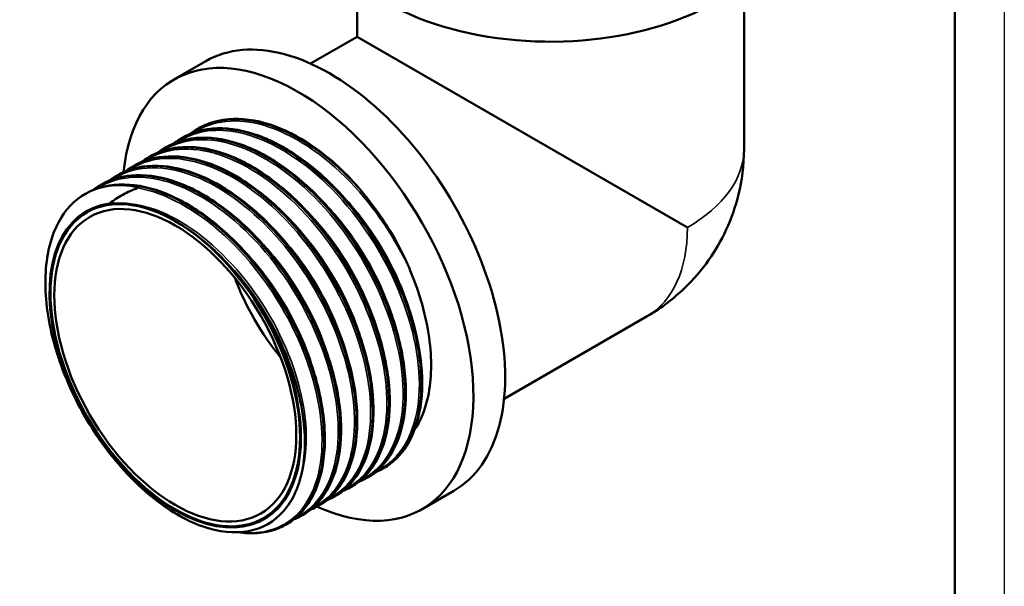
# Model space of a CAD drawing. Header units: millimetres. Extents: x -83 to 698, y -69 to 356.
# Tile 9 of 20: x 111 to 210, y 76 to 134. Entities that reach past the tile are written whole.
import ezdxf

# ---------------------------------------------------------------- set-up
doc = ezdxf.new("R2010")
doc.units = ezdxf.units.MM
for name, color, linetype, lineweight in [('Видимые тонкие (ГОСТ)', 7, 'Continuous', 35), ('Видимый контур (ГОСТ)', 7, 'Continuous', 50), ('Кромка (ГОСТ)', 7, 'Continuous', 50), ('Размер (ГОСТ)', 7, 'Continuous', 25)]:
    doc.layers.add(name, color=color, linetype=linetype, lineweight=lineweight)
doc.styles.add('Обычный текст (ГОСТ)', font='GOST Common Italic.ttf')
doc.dimstyles.new('Обычный (ГОСТ)', dxfattribs={"dimtxt": 3.5, "dimasz": 3.5, "dimexe": 1, "dimexo": 0, "dimgap": 0.5, "dimtad": 1, "dimrnd": 1e-08, "dimtxsty": 'Обычный текст (ГОСТ)', "dimblk": 'Filled-1', "dimcen": 0.09, "dimdle": 15, "dimclrd": 256, "dimclre": 256, "dimclrt": 256, "dimazin": 2, "dimtfac": 0.714286, "dimtdec": 3, "dimtmove": 0, "dimatfit": 3, "dimfxl": 1, "dimtolj": 1, "dimlwd": 25, "dimlwe": 25, "dimarcsym": 0})

# ---------------------------------------------------------------- blocks, each defined once
blk = doc.blocks.new('Рамки ГОСТ_ граница 297x210')
at = {"layer": 'Кромка (ГОСТ)', "lineweight": 25}
blk.add_line((210, 297), (210, 0), dxfattribs=at)
at = {"layer": 'Кромка (ГОСТ)'}
blk.add_line((205, 5), (205, 292), dxfattribs=at)
blk = doc.blocks.new('Filled-1')
at = {"color": 0}
for p, q in [((0, 0), (-1, 0.143)), ((-1, 0.143), (-1, -0.143)), ((-1, 0), (0, 0)), ((-1, -0.143), (0, 0))]:
    blk.add_line(p, q, dxfattribs=at)
at = {"color": 0, "flags": 128}
blk.add_lwpolyline([(-1, -0.143), (0, 0), (-1, 0.143), (-1, -0.143)], dxfattribs=at)
at = {"color": 0}
blk.add_solid([(-1, -0.143), (0, 0), (-1, 0.143), (-1, -0.143)], dxfattribs=at)
blk = doc.blocks.new('*D12')
at = {"layer": 'Defpoints', "color": 0, "linetype": 'Continuous', "transparency": 16777216}
for p in [(85.983, 135.191), (79.704, 116.117)]:
    blk.add_point(p, dxfattribs=at)
at = {"layer": 'Размер (ГОСТ)', "linetype": 'Continuous', "lineweight": 25, "transparency": 16777216}
for p, q in [((94.517, 161.113), (87.077, 138.515)), ((116.615, 161.113), (94.517, 161.113))]:
    blk.add_line(p, q, dxfattribs=at)
at = {"layer": 'Размер (ГОСТ)', "linetype": 'Continuous', "lineweight": 25, "transparency": 16777216, "xscale": 3.5, "yscale": 3.5, "zscale": 3.5, "rotation": 251.7774045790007}
blk.add_blockref('Filled-1', (85.983, 135.191), dxfattribs=at)
at = {"layer": 'Размер (ГОСТ)', "linetype": 'Continuous', "lineweight": 25, "transparency": 16777216, "insert": (98.357, 165.115), "char_height": 3.5, "attachment_point": 1, "style": 'Обычный текст (ГОСТ)'}
blk.add_mtext('\\A1; \\fGOST Common|b0|i1;\\H3.5000;G 1 1/4"', dxfattribs=at)

msp = doc.modelspace()

# ---------------------------------------------------------------- linework, layer by layer
at = {"layer": 'Видимые тонкие (ГОСТ)'}
for centre, major_axis, start_param, end_param in [((164.2706, 120.5266), (19.5, 0), 5.4977359, 6.2831853), ((164.2699, 120.5254), (9.75, -16.8875), 0, 0.7854494)]:
    msp.add_ellipse(centre, major_axis=major_axis, ratio=0.5773503, start_param=start_param, end_param=end_param, dxfattribs=at)
for points, knots in [([(128.3285, 122.1426), (130.2162, 123.3784), (132.6909, 123.637), (135.3594, 122.867), (138.2591, 122.0304), (141.3722, 119.9839), (144.1095, 117.1279), (146.5159, 114.6172), (148.6243, 111.4957), (150.1241, 108.2385)], [46.304007, 46.304007, 46.304007, 46.304007, 46.8925944, 46.8925944, 46.8925944, 47.532167, 47.532167, 47.532167, 48.0944146, 48.0944146, 48.0944146, 48.0944146]), ([(126.6956, 121.196), (128.2882, 122.2356), (130.2913, 122.5955), (132.4836, 122.212), (135.2996, 121.7194), (138.413, 120.0034), (141.2381, 117.3986), (144.0606, 114.7961), (146.5807, 111.3207), (148.327, 107.6427), (150.072, 103.9677), (151.0355, 100.1103), (151.0443, 96.8127), (151.0531, 93.5176), (150.1089, 90.7993), (148.4021, 89.1817), (147.9349, 88.739), (147.4112, 88.3794), (146.8409, 88.105)], [40.0208217, 40.0208217, 40.0208217, 40.0208217, 40.5170249, 40.5170249, 40.5170249, 41.1543953, 41.1543953, 41.1543953, 41.7911867, 41.7911867, 41.7911867, 42.4274512, 42.4274512, 42.4274512, 43.0632407, 43.0632407, 43.0632407, 43.2372849, 43.2372849, 43.2372849, 43.2372849]), ([(125.0628, 120.2498), (126.365, 121.1019), (127.9389, 121.5046), (129.672, 121.406), (132.391, 121.2513), (135.4875, 119.8639), (138.3802, 117.515), (141.2717, 115.1671), (143.9443, 111.8713), (145.8982, 108.2633), (147.8513, 104.6568), (149.0761, 100.7577), (149.3493, 97.3164), (149.6225, 93.8764), (148.9437, 90.9123), (147.4529, 88.9954), (146.8322, 88.1974), (146.0723, 87.5828), (145.2054, 87.1637)], [33.7376364, 33.7376364, 33.7376364, 33.7376364, 34.1435653, 34.1435653, 34.1435653, 34.7803875, 34.7803875, 34.7803875, 35.4169383, 35.4169383, 35.4169383, 36.0532308, 36.0532308, 36.0532308, 36.689278, 36.689278, 36.689278, 36.9540715, 36.9540715, 36.9540715, 36.9540715]), ([(123.4298, 119.3045), (124.4003, 119.9438), (125.5214, 120.3336), (126.7515, 120.4438), (129.3501, 120.6765), (132.4197, 119.6619), (135.3781, 117.6021), (138.3347, 115.5435), (141.1644, 112.4525), (143.3321, 108.9315), (145.4986, 105.4125), (146.9923, 101.4835), (147.5364, 97.9074), (148.0801, 94.3335), (147.6725, 91.1317), (146.4028, 88.9245), (145.6981, 87.6995), (144.7301, 86.7845), (143.5705, 86.2202)], [27.4544511, 27.4544511, 27.4544511, 27.4544511, 27.7575146, 27.7575146, 27.7575146, 28.3977796, 28.3977796, 28.3977796, 29.0376396, 29.0376396, 29.0376396, 29.6771081, 29.6771081, 29.6771081, 30.3161989, 30.3161989, 30.3161989, 30.6708862, 30.6708862, 30.6708862, 30.6708862]), ([(121.7941, 118.3635), (122.4514, 118.7984), (123.1785, 119.1177), (123.9637, 119.31), (126.3954, 119.9055), (129.3717, 119.2797), (132.3344, 117.5582), (135.2966, 115.8371), (138.2297, 113.0301), (140.5843, 109.6794), (142.9385, 106.3293), (144.702, 102.4538), (145.5489, 98.7986), (146.3956, 95.1441), (146.3218, 91.7296), (145.352, 89.2126), (144.6426, 87.3713), (143.4567, 86.0176), (141.9374, 85.2738)], [21.1712658, 21.1712658, 21.1712658, 21.1712658, 21.3768121, 21.3768121, 21.3768121, 22.0133816, 22.0133816, 22.0133816, 22.6498198, 22.6498198, 22.6498198, 23.2861301, 23.2861301, 23.2861301, 23.9223157, 23.9223157, 23.9223157, 24.3877009, 24.3877009, 24.3877009, 24.3877009]), ([(120.1579, 117.4228), (120.5258, 117.6665), (120.9159, 117.8735), (121.3264, 118.0414), (123.6024, 118.972), (126.4944, 118.6964), (129.4584, 117.2734), (132.4216, 115.8509), (135.4409, 113.2895), (137.948, 110.0866), (140.4544, 106.8845), (142.4356, 103.0587), (143.5224, 99.3486), (144.609, 95.6394), (144.796, 92.0661), (144.0584, 89.3193), (143.422, 86.9495), (142.1005, 85.2061), (140.3047, 84.3274)], [14.8880805, 14.8880805, 14.8880805, 14.8880805, 15.0031813, 15.0031813, 15.0031813, 15.6412431, 15.6412431, 15.6412431, 16.2791407, 16.2791407, 16.2791407, 16.9168776, 16.9168776, 16.9168776, 17.5544571, 17.5544571, 17.5544571, 18.1045156, 18.1045156, 18.1045156, 18.1045156]), ([(118.5237, 116.4827), (118.5484, 116.499), (118.5732, 116.515), (118.5981, 116.5309), (120.6651, 117.8512), (123.4276, 117.9957), (126.3633, 116.9429), (129.2982, 115.8904), (132.3905, 113.6472), (135.0547, 110.6519), (137.7182, 107.6575), (139.9397, 103.928), (141.3019, 100.1882), (142.6637, 96.4495), (143.1596, 92.721), (142.7048, 89.7268), (142.2501, 86.7335), (140.848, 84.4906), (138.7791, 83.4359), (138.7435, 83.4178), (138.7077, 83.4), (138.6718, 83.3826)], [8.605098, 8.605098, 8.605098, 8.605098, 8.6128015, 8.6128015, 8.6128015, 9.252689, 9.252689, 9.252689, 9.8923785, 9.8923785, 9.8923785, 10.5318737, 10.5318737, 10.5318737, 11.1711779, 11.1711779, 11.1711779, 11.8102944, 11.8102944, 11.8102944, 11.8212814, 11.8212814, 11.8212814, 11.8212814]), ([(122.6729, 116.551), (125.4816, 116.0608), (128.5865, 114.3534), (131.4063, 111.7602), (134.2258, 109.1672), (136.7456, 105.7025), (138.4961, 102.0324), (140.2464, 98.3625), (141.2185, 94.507), (141.2376, 91.2064), (141.2568, 87.906), (140.3233, 85.1782), (138.6256, 83.5486), (137.1836, 82.1644), (135.1957, 81.5818), (132.9576, 81.8583)], [2.8175921, 2.8175921, 2.8175921, 2.8175921, 3.4533764, 3.4533764, 3.4533764, 4.0891051, 4.0891051, 4.0891051, 4.724779, 4.724779, 4.724779, 5.3603988, 5.3603988, 5.3603988, 5.9002936, 5.9002936, 5.9002936, 5.9002936]), ([(142.5993, 116.5008), (142.8845, 116.2217), (143.166, 115.9332), (143.443, 115.6357), (146.0184, 112.8702), (148.1902, 109.3529), (149.5292, 105.8044), (149.882, 104.8693), (150.1765, 103.9336), (150.411, 103.0105)], [47.48624393, 47.48624393, 47.48624393, 47.48624393, 47.55694863, 47.55694863, 47.55694863, 48.21438892, 48.21438892, 48.21438892, 48.38763254, 48.38763254, 48.38763254, 48.38763254]), ([(120.0837, 114.9972), (122.5077, 115.2497), (125.3857, 114.3189), (128.1591, 112.3954), (130.9323, 110.4721), (133.5852, 107.5676), (135.604, 104.2632), (137.6225, 100.9591), (138.9957, 97.2744), (139.463, 93.9447), (139.7791, 91.692), (139.6794, 89.6107), (139.1945, 87.8838)], [2.6156521, 2.6156521, 2.6156521, 2.6156521, 3.2643858, 3.2643858, 3.2643858, 3.9130586, 3.9130586, 3.9130586, 4.5616713, 4.5616713, 4.5616713, 5.0004776, 5.0004776, 5.0004776, 5.0004776]), ([(140.9428, 115.5763), (142.9604, 113.5962), (144.7917, 111.1541), (146.2114, 108.5341), (147.35, 106.433), (148.2198, 104.2253), (148.7705, 102.0847)], [41.20133789, 41.20133789, 41.20133789, 41.20133789, 41.70188648, 41.70188648, 41.70188648, 42.1032916, 42.1032916, 42.1032916, 42.1032916]), ([(139.3057, 114.632), (140.4421, 113.5212), (141.5205, 112.2663), (142.4965, 110.9094), (144.6467, 107.9203), (146.2886, 104.4537), (147.1393, 101.1463)], [34.91796354, 34.91796354, 34.91796354, 34.91796354, 35.19950548, 35.19950548, 35.19950548, 35.81973812, 35.81973812, 35.81973812, 35.81973812]), ([(126.4037, 113.2288), (129.1844, 111.6974), (131.9598, 109.1125), (134.19, 105.9938), (136.42, 102.8753), (138.0923, 99.2416), (138.8861, 95.8202), (138.9995, 95.3317), (139.0948, 94.8479), (139.1722, 94.3708)], [3.1387315, 3.1387315, 3.1387315, 3.1387315, 3.7885272, 3.7885272, 3.7885272, 4.4382619, 4.4382619, 4.4382619, 4.531034, 4.531034, 4.531034, 4.531034]), ([(137.6731, 113.6934), (137.7759, 113.5929), (137.8782, 113.4912), (137.98, 113.3883), (140.6685, 110.6695), (142.9758, 107.1167), (144.4254, 103.4896), (144.8642, 102.3918), (145.2237, 101.2894), (145.5008, 100.2042)], [28.63477823, 28.63477823, 28.63477823, 28.63477823, 28.66024567, 28.66024567, 28.66024567, 29.33294768, 29.33294768, 29.33294768, 29.53655282, 29.53655282, 29.53655282, 29.53655282]), ([(136.037, 112.747), (137.9247, 110.8952), (139.6505, 108.6407), (141.0266, 106.2114), (142.3008, 103.962), (143.2704, 101.5716), (143.8664, 99.2595)], [22.35159292, 22.35159292, 22.35159292, 22.35159292, 22.8198289, 22.8198289, 22.8198289, 23.25336751, 23.25336751, 23.25336751, 23.25336751]), ([(134.4028, 111.8014), (135.4053, 110.8222), (136.3625, 109.7305), (137.2438, 108.5546), (139.5542, 105.4715), (141.3292, 101.827), (142.2264, 98.3537), (142.2297, 98.341), (142.233, 98.3282), (142.2362, 98.3155)], [16.06840762, 16.06840762, 16.06840762, 16.06840762, 16.31673856, 16.31673856, 16.31673856, 16.96779248, 16.96779248, 16.96779248, 16.9701822, 16.9701822, 16.9701822, 16.9701822]), ([(132.7673, 110.8652), (132.8108, 110.8226), (132.8543, 110.7798), (132.8976, 110.7368), (135.5226, 108.133), (137.8025, 104.7305), (139.292, 101.2178), (139.8338, 99.9399), (140.2699, 98.6503), (140.5942, 97.3839)], [9.78500443, 9.78500443, 9.78500443, 9.78500443, 9.79579292, 9.79579292, 9.79579292, 10.44879295, 10.44879295, 10.44879295, 10.68633773, 10.68633773, 10.68633773, 10.68633773])]:
    msp.add_open_spline(points, degree=3, knots=knots, dxfattribs=at)
at = {"layer": 'Видимый контур (ГОСТ)'}
for p, q in [((144.7706, 137.2932), (144.7706, 131.7842)), ((183.7706, 137.2932), (183.7706, 120.5266)), ((144.7706, 131.7842), (140.0876, 129.0805)), ((178.0585, 112.5654), (144.7706, 131.7842)), ((129.5146, 129.3278), (126.314, 127.4799)), ((128.751, 122.5353), (128.7373, 122.5273)), ((127.1166, 121.5916), (127.1029, 121.5837)), ((125.4822, 120.648), (125.4685, 120.6401)), ((123.8478, 119.7044), (123.8341, 119.6965)), ((122.2134, 118.7608), (122.1997, 118.7528)), ((120.579, 117.8171), (120.5653, 117.8092)), ((118.9446, 116.8735), (118.9308, 116.8656)), ((174.0199, 103.6379), (159.5867, 95.305)), ((145.7994, 87.3448), (145.7857, 87.3369)), ((147.4338, 88.2885), (147.4201, 88.2805)), ((144.165, 86.4012), (144.1513, 86.3933)), ((142.5306, 85.4576), (142.5169, 85.4497)), ((154.5146, 86.0265), (151.314, 84.1787)), ((140.8962, 84.514), (140.8825, 84.506)), ((139.2618, 83.5703), (139.248, 83.5624)), ((137.6274, 82.6267), (137.6136, 82.6188))]:
    msp.add_line(p, q, dxfattribs=at)
for centre, major_axis, start_param, end_param in [((164.2706, 144.8651), (-23.5, 0), 0, 2.5958641), ((142.0146, 107.6771), (12.5, -21.6506), 0, 3.1415927), ((138.814, 105.8293), (12.5, -21.6506), 5.606962, 10.1034842), ((138.814, 105.8285), (-9.75, 16.8875), 5.0270857, 5.0798749), ((126.4397, 98.685), (-8.9603, 15.5197), 6.0473235, 11.2371544), ((143.0567, 108.2788), (8.625, -14.9389), 4.4406474, 4.9841306)]:
    msp.add_ellipse(centre, major_axis=major_axis, ratio=0.5773503, start_param=start_param, end_param=end_param, dxfattribs=at)
for centre, major_axis in [((126.4397, 98.6841), (-8.8939, 15.4048)), ((126.4397, 98.6841), (-8.8939, 15.4048)), ((126.4397, 98.685), (-8.625, 14.9389))]:
    msp.add_ellipse(centre, major_axis=major_axis, ratio=0.5773503, dxfattribs=at)
for points, knots in [([(128.4581, 122.3493), (129.1594, 122.8032), (129.9382, 123.1278), (130.7803, 123.3101), (133.2578, 123.8463), (136.2709, 123.1478), (139.2534, 121.3544), (141.2688, 120.1425), (143.2657, 118.442), (145.0673, 116.4084)], [46.3098359, 46.3098359, 46.3098359, 46.3098359, 46.5265016, 46.5265016, 46.5265016, 47.1638943, 47.1638943, 47.1638943, 47.5945912, 47.5945912, 47.5945912, 47.5945912]), ([(144.4102, 117.149), (141.6885, 120.0242), (138.5859, 122.1067), (135.6815, 122.995), (133.0805, 123.7904), (130.6506, 123.6242), (128.7515, 122.5342)], [-53.8249873, -53.8249873, -53.8249873, -53.8249873, -53.1901716, -53.1901716, -53.1901716, -52.6216769, -52.6216769, -52.6216769, -52.6216769]), ([(129.0418, 122.6939), (130.1543, 123.2664), (131.4465, 123.5444), (134.1695, 123.4768), (135.6323, 123.1391), (137.7753, 122.2444), (138.4562, 121.9037), (139.1337, 121.5093)], [0, 0, 0, 0, 0.6200625, 0.6200625, 1.2327106, 1.2327106, 1.513901, 1.513901, 1.513901, 1.513901]), ([(126.8223, 121.4082), (127.264, 121.6946), (127.7369, 121.9292), (128.2378, 122.108), (130.5716, 122.941), (133.5014, 122.5601), (136.4785, 121.0441), (139.453, 119.5293), (142.4592, 116.8898), (144.9349, 113.6344), (147.4085, 110.3816), (149.3396, 106.5315), (150.3713, 102.8226), (151.4022, 99.1163), (151.5299, 95.5707), (150.7405, 92.8656), (150.0951, 90.654), (148.8397, 89.0141), (147.157, 88.1405)], [40.0266506, 40.0266506, 40.0266506, 40.0266506, 40.1632254, 40.1632254, 40.1632254, 40.7995039, 40.7995039, 40.7995039, 41.4352169, 41.4352169, 41.4352169, 42.0704165, 42.0704165, 42.0704165, 42.705154, 42.705154, 42.705154, 43.2240656, 43.2240656, 43.2240656, 43.2240656]), ([(147.4318, 88.2927), (147.9317, 88.5789), (148.3914, 88.935), (148.8036, 89.359), (150.4736, 91.077), (151.3538, 93.9012), (151.2641, 97.2815), (151.1745, 100.6608), (150.1158, 104.5772), (148.281, 108.2711), (146.4468, 111.9639), (143.8468, 115.4139), (140.9704, 117.9516), (138.0948, 120.4885), (134.9582, 122.0996), (132.153, 122.4692), (130.2735, 122.7168), (128.5493, 122.4061), (127.1196, 121.5858)], [-49.4800843, -49.4800843, -49.4800843, -49.4800843, -49.3223109, -49.3223109, -49.3223109, -48.6830317, -48.6830317, -48.6830317, -48.0439557, -48.0439557, -48.0439557, -47.4050795, -47.4050795, -47.4050795, -46.7663997, -46.7663997, -46.7663997, -46.3384916, -46.3384916, -46.3384916, -46.3384916]), ([(127.4074, 121.7503), (128.5199, 122.3228), (129.8121, 122.6008), (132.5351, 122.5332), (133.9979, 122.1954), (135.8099, 121.439), (136.1546, 121.2805), (136.6725, 121.0207), (136.8456, 120.9302), (137.5387, 120.5536), (138.0594, 120.2378), (140.0923, 118.8766), (141.6006, 117.5774), (144.3496, 114.6392), (145.6286, 112.9699), (147.8303, 109.4587), (148.7806, 107.5734), (150.2415, 103.8253), (150.7704, 101.9161), (151.3485, 98.3102), (151.4045, 96.5689), (151.0408, 93.4675), (150.6156, 92.0688), (149.3896, 89.8861), (148.6096, 89.0367), (147.688, 88.4435)], [0, 0, 0, 0, 0.6200625, 0.6200625, 1.2327106, 1.2327106, 1.3758497, 1.3758497, 1.4476472, 1.4476472, 1.6633319, 1.6633319, 2.2961391, 2.2961391, 2.9181512, 2.9181512, 3.5396545, 3.5396545, 4.1610395, 4.1610395, 4.7831362, 4.7831362, 5.4063344, 5.4063344, 5.977595, 5.977595, 5.977595, 5.977595]), ([(125.1858, 120.4674), (125.2696, 120.5215), (125.3545, 120.5737), (125.4406, 120.6239), (127.5564, 121.8588), (130.3467, 121.9168), (133.2903, 120.7932), (136.2327, 119.67), (139.3128, 117.3723), (141.9546, 114.3436), (144.5953, 111.3161), (146.7843, 107.5746), (148.1156, 103.837), (149.4464, 100.1009), (149.9132, 96.3888), (149.4379, 93.4125), (148.9665, 90.4607), (147.5711, 88.2484), (145.5243, 87.1943)], [33.7434653, 33.7434653, 33.7434653, 33.7434653, 33.7693367, 33.7693367, 33.7693367, 34.4051503, 34.4051503, 34.4051503, 35.040696, 35.040696, 35.040696, 35.6759866, 35.6759866, 35.6759866, 36.3110352, 36.3110352, 36.3110352, 36.9408803, 36.9408803, 36.9408803, 36.9408803]), ([(145.7957, 87.3516), (146.6146, 87.8225), (147.3264, 88.4789), (147.9016, 89.3075), (149.3191, 91.3495), (149.8993, 94.4267), (149.5206, 97.9437), (149.1419, 101.4598), (147.8065, 105.3963), (145.7594, 108.9938), (143.7129, 112.5904), (140.9657, 115.8285), (138.0328, 118.0828), (135.1006, 120.3365), (131.9984, 121.5946), (129.3086, 121.6103), (127.8966, 121.6186), (126.6021, 121.2844), (125.4863, 120.6408)], [-43.196899, -43.196899, -43.196899, -43.196899, -42.938254, -42.938254, -42.938254, -42.3008538, -42.3008538, -42.3008538, -41.6636231, -41.6636231, -41.6636231, -41.0265585, -41.0265585, -41.0265585, -40.3896566, -40.3896566, -40.3896566, -40.0553063, -40.0553063, -40.0553063, -40.0553063]), ([(125.773, 120.8067), (126.8855, 121.3792), (128.1776, 121.6572), (130.9007, 121.5896), (132.3634, 121.2518), (134.1823, 120.4925), (134.5338, 120.3306), (135.9466, 119.6196), (137.0181, 118.9421), (139.5488, 117.0126), (141.0098, 115.6109), (143.6446, 112.5054), (144.8542, 110.7664), (146.8927, 107.163), (147.7474, 105.2539), (149.0032, 101.5057), (149.42, 99.6201), (149.7709, 96.1049), (149.7089, 94.432), (149.1165, 91.504), (148.5776, 90.2124), (147.3321, 88.5087), (146.7313, 87.9361), (146.0536, 87.4999)], [0, 0, 0, 0, 0.6200625, 0.6200625, 1.2327106, 1.2327106, 1.3786672, 1.3786672, 1.8190327, 1.8190327, 2.4475692, 2.4475692, 3.0694671, 3.0694671, 3.6908639, 3.6908639, 4.3123489, 4.3123489, 4.9347228, 4.9347228, 5.5579997, 5.5579997, 5.9780928, 5.9780928, 5.9780928, 5.9780928]), ([(139.1337, 121.5101), (139.5802, 121.2499), (140.0973, 120.9208), (141.9595, 119.5782), (143.2212, 118.4439), (144.4102, 117.149)], [0.13046913, 0.13046913, 0.13046913, 0.13046913, 0.22141163, 0.22141163, 0.42616819, 0.42616819, 0.42616819, 0.42616819]), ([(142.5269, 85.4633), (143.8276, 86.2186), (144.856, 87.4455), (145.5111, 89.0611), (146.5206, 91.5506), (146.6376, 94.9496), (145.8297, 98.6065), (145.0001, 102.3615), (143.198, 106.3673), (140.7719, 109.818), (138.3921, 113.2028), (135.4255, 116.0349), (132.4326, 117.7628), (129.4416, 119.4896), (126.4403, 120.1041), (123.9952, 119.4821), (123.362, 119.321), (122.7669, 119.0771), (122.2161, 118.7567)], [-30.6305284, -30.6305284, -30.6305284, -30.6305284, -30.2186892, -30.2186892, -30.2186892, -29.5840549, -29.5840549, -29.5840549, -28.9324106, -28.9324106, -28.9324106, -28.2931919, -28.2931919, -28.2931919, -27.6543741, -27.6543741, -27.6543741, -27.4889357, -27.4889357, -27.4889357, -27.4889357]), ([(123.5517, 119.5229), (125.4104, 120.7123), (127.8227, 120.974), (130.4273, 120.2544), (133.3336, 119.4513), (136.4638, 117.4311), (139.2266, 114.5882), (141.9878, 111.747), (144.3674, 108.0997), (145.919, 104.3531), (147.4698, 100.6087), (148.1854, 96.7855), (147.9393, 93.6231), (147.6933, 90.4625), (146.4884, 87.9792), (144.5659, 86.6552), (144.3491, 86.5059), (144.1234, 86.3715), (143.8894, 86.2519)], [27.46028, 27.46028, 27.46028, 27.46028, 28.0327913, 28.0327913, 28.0327913, 28.671609, 28.671609, 28.671609, 29.3100395, 29.3100395, 29.3100395, 29.9480962, 29.9480962, 29.9480962, 30.5857926, 30.5857926, 30.5857926, 30.657695, 30.657695, 30.657695, 30.657695]), ([(144.1608, 86.4082), (145.2429, 87.034), (146.1378, 87.984), (146.7826, 89.2183), (147.9806, 91.5116), (148.3088, 94.7739), (147.694, 98.3773), (147.0793, 101.98), (145.5251, 105.9043), (143.317, 109.3964), (141.1093, 112.8878), (138.2595, 115.9285), (135.2997, 117.9332), (132.3406, 119.9376), (129.2871, 120.8956), (126.71, 120.6188), (125.6688, 120.507), (124.7076, 120.1939), (123.8518, 119.6979)], [-36.9137137, -36.9137137, -36.9137137, -36.9137137, -36.5714789, -36.5714789, -36.5714789, -35.9356242, -35.9356242, -35.9356242, -35.2999062, -35.2999062, -35.2999062, -34.6643214, -34.6643214, -34.6643214, -34.0288667, -34.0288667, -34.0288667, -33.772121, -33.772121, -33.772121, -33.772121]), ([(124.1386, 119.863), (125.2511, 120.4356), (126.5432, 120.7136), (129.2663, 120.6459), (130.729, 120.3082), (133.6883, 119.0728), (135.2222, 118.1514), (138.1581, 115.8476), (139.5964, 114.4354), (142.1965, 111.309), (143.3911, 109.5564), (145.3945, 105.9361), (146.2287, 104.0235), (147.441, 100.2781), (147.8342, 98.3989), (148.1377, 94.9052), (148.0511, 93.2477), (147.4116, 90.3581), (146.8495, 89.0897), (145.6072, 87.4798), (145.0461, 86.9598), (144.4192, 86.5563)], [0, 0, 0, 0, 0.6200625, 0.6200625, 1.2327106, 1.2327106, 1.8543212, 1.8543212, 2.4773841, 2.4773841, 3.0994207, 3.0994207, 3.7207959, 3.7207959, 4.3423079, 4.3423079, 4.9647423, 4.9647423, 5.5880087, 5.5880087, 5.9766565, 5.9766565, 5.9766565, 5.9766565]), ([(183.7706, 120.5266), (183.7706, 118.7581), (183.5448, 117.2671), (182.9016, 114.6101), (182.4779, 113.4427), (181.4733, 111.2661), (180.8911, 110.2576), (179.5084, 108.2993), (178.7092, 107.3487), (176.7298, 105.4632), (175.5515, 104.5222), (174.0199, 103.6379)], [1.5707963, 1.5707963, 1.5707963, 1.5707963, 1.8849556, 1.8849556, 2.1991149, 2.1991149, 2.5132741, 2.5132741, 2.8274334, 2.8274334, 3.1415927, 3.1415927, 3.1415927, 3.1415927]), ([(140.8944, 84.5164), (142.5297, 85.4683), (143.7268, 87.178), (144.3107, 89.4417), (145.0278, 92.2216), (144.816, 95.8219), (143.7053, 99.5494), (142.5951, 103.2751), (140.5924, 107.1076), (138.0688, 110.3098), (135.5463, 113.5107), (132.5165, 116.0646), (129.5462, 117.4787), (126.5773, 118.8922), (123.6834, 119.1593), (121.4052, 118.2229), (121.1201, 118.1058), (120.8448, 117.9698), (120.5799, 117.8159)], [-24.3473431, -24.3473431, -24.3473431, -24.3473431, -23.8291296, -23.8291296, -23.8291296, -23.1927411, -23.1927411, -23.1927411, -22.5566466, -22.5566466, -22.5566466, -21.9208331, -21.9208331, -21.9208331, -21.2852874, -21.2852874, -21.2852874, -21.2057504, -21.2057504, -21.2057504, -21.2057504]), ([(121.9188, 118.5765), (123.4926, 119.582), (125.4575, 119.9352), (127.6068, 119.5748), (130.4255, 119.1023), (133.5467, 117.4055), (136.3869, 114.8135), (139.2264, 112.2221), (141.7701, 108.7498), (143.5444, 105.0635), (145.3183, 101.3779), (146.314, 97.4983), (146.3524, 94.1686), (146.3908, 90.8395), (145.4725, 88.078), (143.7825, 86.4154), (143.3254, 85.9657), (142.8125, 85.5971), (142.2533, 85.3116)], [21.1770947, 21.1770947, 21.1770947, 21.1770947, 21.6616601, 21.6616601, 21.6616601, 22.2971149, 22.2971149, 22.2971149, 22.9324428, 22.9324428, 22.9324428, 23.567647, 23.567647, 23.567647, 24.2027309, 24.2027309, 24.2027309, 24.3745097, 24.3745097, 24.3745097, 24.3745097]), ([(122.5042, 118.9194), (123.6167, 119.4919), (124.9088, 119.7699), (127.6319, 119.7023), (129.0946, 119.3646), (132.0539, 118.1292), (133.5877, 117.2078), (136.5236, 114.904), (137.962, 113.4917), (140.5621, 110.3653), (141.7567, 108.6128), (143.7601, 104.9925), (144.5943, 103.0799), (145.8066, 99.3345), (146.1998, 97.4552), (146.5032, 93.9616), (146.4167, 92.3041), (145.7772, 89.4145), (145.2151, 88.1461), (143.9728, 86.5362), (143.4117, 86.0162), (142.7848, 85.6126)], [0, 0, 0, 0, 0.6200625, 0.6200625, 1.2327106, 1.2327106, 1.8543212, 1.8543212, 2.4773841, 2.4773841, 3.0994207, 3.0994207, 3.7207959, 3.7207959, 4.3423079, 4.3423079, 4.9647423, 4.9647423, 5.5880087, 5.5880087, 5.9766565, 5.9766565, 5.9766565, 5.9766565]), ([(139.2618, 83.5704), (141.244, 84.7165), (142.5642, 86.9984), (142.9645, 89.9901), (143.3717, 93.0325), (142.8251, 96.7923), (141.419, 100.543), (140.0143, 104.2898), (137.7592, 108.0072), (135.0742, 110.9785), (132.3919, 113.9468), (129.2946, 116.1544), (126.363, 117.1737), (123.5805, 118.1413), (120.9611, 118.0334), (118.9447, 116.8732)], [-18.0641578, -18.0641578, -18.0641578, -18.0641578, -17.4372244, -17.4372244, -17.4372244, -16.7996574, -16.7996574, -16.7996574, -16.1627611, -16.1627611, -16.1627611, -15.5264827, -15.5264827, -15.5264827, -14.9225651, -14.9225651, -14.9225651, -14.9225651]), ([(120.2859, 117.6304), (121.6022, 118.4736), (123.1899, 118.8645), (124.9355, 118.7523), (127.6771, 118.576), (130.7939, 117.1596), (133.7004, 114.7801), (136.6063, 112.4012), (139.2867, 109.0725), (141.2399, 105.4363), (143.1927, 101.801), (144.4086, 97.878), (144.6658, 94.4228), (144.923, 90.9684), (144.2209, 88.0002), (142.7042, 86.0911), (142.1197, 85.3554), (141.4156, 84.7786), (140.6177, 84.37)], [14.8939094, 14.8939094, 14.8939094, 14.8939094, 15.2994229, 15.2994229, 15.2994229, 15.9363248, 15.9363248, 15.9363248, 16.5730672, 16.5730672, 16.5730672, 17.2096535, 17.2096535, 17.2096535, 17.8460869, 17.8460869, 17.8460869, 18.0913244, 18.0913244, 18.0913244, 18.0913244]), ([(120.8698, 117.9758), (121.9823, 118.5483), (123.2744, 118.8263), (125.9975, 118.7587), (127.4602, 118.4209), (130.4195, 117.1856), (131.9533, 116.2641), (134.8892, 113.9604), (136.3276, 112.5481), (138.9277, 109.4217), (140.1223, 107.6692), (142.1257, 104.0489), (142.9599, 102.1363), (144.1722, 98.3909), (144.5654, 96.5116), (144.8688, 93.018), (144.7823, 91.3604), (144.1427, 88.4708), (143.5807, 87.2025), (142.3384, 85.5926), (141.7773, 85.0726), (141.1504, 84.669)], [0, 0, 0, 0, 0.6200625, 0.6200625, 1.2327106, 1.2327106, 1.8543212, 1.8543212, 2.4773841, 2.4773841, 3.0994207, 3.0994207, 3.7207959, 3.7207959, 4.3423079, 4.3423079, 4.9647423, 4.9647423, 5.5880087, 5.5880087, 5.9766565, 5.9766565, 5.9766565, 5.9766565]), ([(118.6524, 116.6859), (119.6578, 117.3334), (120.8213, 117.7174), (122.0966, 117.8069), (124.7227, 117.9913), (127.8091, 116.9266), (130.7733, 114.8236), (133.7367, 112.7212), (136.5621, 109.5928), (138.7175, 106.0454), (140.8723, 102.499), (142.3461, 98.5534), (142.8665, 94.972), (143.3868, 91.3918), (142.9519, 88.1952), (141.6557, 86.0018), (140.978, 84.8549), (140.0667, 83.9856), (138.9826, 83.427)], [8.6107241, 8.6107241, 8.6107241, 8.6107241, 8.9209017, 8.9209017, 8.9209017, 9.5595816, 9.5595816, 9.5595816, 10.1980685, 10.1980685, 10.1980685, 10.8363659, 10.8363659, 10.8363659, 11.4744771, 11.4744771, 11.4744771, 11.8081391, 11.8081391, 11.8081391, 11.8081391]), ([(118.843, 116.5792), (121.2373, 117.2741), (124.1967, 116.7523), (127.1695, 115.119), (130.1419, 113.4859), (133.1122, 110.7504), (135.5264, 107.4382), (137.9404, 104.1262), (139.7859, 100.2554), (140.7229, 96.5671), (141.6597, 92.8791), (141.6835, 89.3933), (140.8001, 86.7777), (140.125, 84.7787), (138.9216, 83.2984), (137.3489, 82.4813)], [2.5009915, 2.5009915, 2.5009915, 2.5009915, 3.1358072, 3.1358072, 3.1358072, 3.7705677, 3.7705677, 3.7705677, 4.4052737, 4.4052737, 4.4052737, 5.039926, 5.039926, 5.039926, 5.5249538, 5.5249538, 5.5249538, 5.5249538]), ([(119.2354, 117.0322), (120.3479, 117.6047), (121.64, 117.8827), (124.363, 117.8151), (125.8258, 117.4773), (128.7851, 116.2419), (130.3189, 115.3205), (133.2548, 113.0168), (134.6932, 111.6045), (137.2933, 108.4781), (138.4879, 106.7255), (140.4913, 103.1053), (141.3255, 101.1927), (142.5378, 97.4473), (142.931, 95.568), (143.2344, 92.0743), (143.1479, 90.4168), (142.5083, 87.5272), (141.9463, 86.2589), (140.704, 84.6489), (140.1429, 84.129), (139.516, 83.7254)], [0, 0, 0, 0, 0.6200625, 0.6200625, 1.2327106, 1.2327106, 1.8543212, 1.8543212, 2.4773841, 2.4773841, 3.0994207, 3.0994207, 3.7207959, 3.7207959, 4.3423079, 4.3423079, 4.9647423, 4.9647423, 5.5880087, 5.5880087, 5.9766565, 5.9766565, 5.9766565, 5.9766565]), ([(113.5918, 109.8664), (113.8814, 111.4742), (114.4307, 112.8614), (116.0151, 115.0997), (117.0517, 115.9216), (118.2717, 116.3897)], [-1.3294384, -1.3294384, -1.3294384, -1.3294384, -0.6730474, -0.6730474, 0, 0, 0, 0]), ([(117.9695, 116.2648), (119.1171, 116.7735), (120.4376, 116.9834), (123.2027, 116.7837), (124.6803, 116.3794), (127.6521, 115.0182), (129.1836, 114.0364), (132.0971, 111.6273), (133.5152, 110.1693), (136.0609, 106.971), (137.2208, 105.1915), (139.1449, 101.5388), (139.9335, 99.6203), (141.0494, 95.8844), (141.3906, 94.0206), (141.5898, 90.5772), (141.4496, 88.9551), (140.7072, 86.1522), (140.0947, 84.9362), (138.8683, 83.524), (138.3973, 83.1137), (137.8816, 82.7818)], [0, 0, 0, 0, 0.6204259, 0.6204259, 1.2341078, 1.2341078, 1.8562047, 1.8562047, 2.4791843, 2.4791843, 3.1011133, 3.1011133, 3.7224628, 3.7224628, 4.3440411, 4.3440411, 4.9666097, 4.9666097, 5.5898105, 5.5898105, 5.9095185, 5.9095185, 5.9095185, 5.9095185]), ([(137.6268, 82.6279), (137.8561, 82.7594), (138.0768, 82.9059), (138.2882, 83.0672), (140.1424, 84.4825), (141.2678, 87.0342), (141.4401, 90.2313), (141.6132, 93.4448), (140.8218, 97.293), (139.2071, 101.031), (137.599, 104.7537), (135.1829, 108.3469), (132.4086, 111.1199), (129.627, 113.9001), (126.5, 115.8406), (123.6156, 116.5636), (121.6668, 117.0522), (119.8314, 116.993), (118.2717, 116.3897)], [-11.7809725, -11.7809725, -11.7809725, -11.7809725, -11.7085807, -11.7085807, -11.7085807, -11.0735358, -11.0735358, -11.0735358, -10.4352158, -10.4352158, -10.4352158, -9.7994857, -9.7994857, -9.7994857, -9.1620935, -9.1620935, -9.1620935, -8.7314388, -8.7314388, -8.7314388, -8.7314388]), ([(118.843, 116.5792), (119.873, 116.8696), (121.2181, 116.9546), (122.5308, 116.628), (122.6145, 116.6017), (122.6628, 116.5782), (122.6717, 116.5734), (122.6788, 116.5672), (122.6804, 116.5656), (122.6819, 116.5632), (122.6824, 116.5624), (122.6828, 116.5611), (122.6829, 116.5605), (122.683, 116.5595), (122.6829, 116.559), (122.6827, 116.558), (122.6825, 116.5576), (122.6819, 116.5564), (122.6814, 116.5558), (122.6791, 116.5536), (122.6764, 116.5522), (122.6729, 116.551)], [-0.29645777, -0.29645777, -0.29645777, -0.29645777, -0.03316854, -0.03316854, -0.00907046, -0.00907046, -0.00456827, -0.00456827, -0.00330159, -0.00330159, -0.00278191, -0.00278191, -0.00248534, -0.00248534, -0.00223809, -0.00223809, -0.0019569, -0.0019569, -0.0015145, -0.0015145, 0, 0, 0, 0]), ([(122.6729, 116.551), (122.1426, 116.3668), (121.6315, 116.1396), (120.6806, 115.6124), (120.2393, 115.3176), (119.8213, 114.9839)], [-0.45830824, -0.45830824, -0.45830824, -0.45830824, -0.22523208, -0.22523208, -0.00498681, -0.00498681, -0.00498681, -0.00498681]), ([(145.0673, 116.4084), (146.2258, 115.0576), (147.294, 113.5661), (149.2454, 110.2771), (149.8451, 108.9089), (150.1241, 108.2385)], [0.045364, 0.045364, 0.045364, 0.045364, 0.5973755, 0.5973755, 1.1944913, 1.1944913, 1.1944913, 1.1944913]), ([(126.4037, 113.2288), (125.1172, 113.9673), (123.8433, 114.4791), (121.524, 115.0008), (120.6734, 115.0169), (120.0837, 114.9972)], [0, 0, 0, 0, 0.5458091, 0.5458091, 1.0270606, 1.0270606, 1.0270606, 1.0270606]), ([(132.7329, 107.736), (132.1415, 108.4336), (131.2887, 109.3952), (128.9655, 111.5387), (127.6903, 112.4902), (126.4037, 113.2288)], [0, 0, 0, 0, 0.28298436, 0.28298436, 0.60403921, 0.60403921, 0.60403921, 0.60403921]), ([(132.9961, 107.4209), (133.8252, 106.4062), (134.5987, 105.3192), (136.0846, 102.9155), (136.7746, 101.5965), (138.2844, 98.1212), (138.9271, 95.9623), (139.5819, 91.8204), (139.5831, 89.879), (138.9355, 86.475), (138.2884, 85.0489), (136.4224, 82.9106), (135.2177, 82.2242), (132.4029, 81.6961), (130.8173, 81.8652), (127.4706, 83.053), (125.7409, 84.0659), (122.3656, 86.8175), (120.7535, 88.5344), (117.8644, 92.4591), (116.6177, 94.632), (114.6629, 99.1564), (113.9773, 101.4651), (113.2696, 105.9175), (113.2588, 108.0169), (113.5918, 109.8664)], [-8.1726122, -8.1726122, -8.1726122, -8.1726122, -7.7702012, -7.7702012, -7.3233143, -7.3233143, -6.6136158, -6.6136158, -5.8988402, -5.8988402, -5.1789901, -5.1789901, -4.4540807, -4.4540807, -3.7241371, -3.7241371, -2.9891916, -2.9891916, -2.2492781, -2.2492781, -1.5044278, -1.5044278, -0.7546643, -0.7546643, 0, 0, 0, 0]), ([(150.1241, 108.2385), (151.0707, 105.9632), (151.7179, 103.6654), (152.3281, 99.314), (152.2946, 97.299), (151.6419, 94.2247), (151.1736, 93.0718), (150.5326, 92.1242)], [0, 0, 0, 0, 0.7514862, 0.7514862, 1.4924555, 1.4924555, 2.050176, 2.050176, 2.050176, 2.050176]), ([(137.3523, 82.4762), (136.2982, 81.9337), (135.0659, 81.6853), (133.439, 81.7617), (133.115, 81.7949), (132.7861, 81.8458)], [0, 0, 0, 0, 0.61790405, 0.61790405, 0.76768907, 0.76768907, 0.76768907, 0.76768907])]:
    msp.add_open_spline(points, degree=3, knots=knots, dxfattribs=at)
for points in [[(127.9577, 122.0036), (128.1188, 122.1282), (128.2844, 122.2454), (128.4545, 122.3548)], [(126.3233, 121.06), (126.4844, 121.1846), (126.65, 121.3017), (126.8201, 121.4112)], [(124.6889, 120.1164), (124.8499, 120.2409), (125.0156, 120.3581), (125.1857, 120.4676)], [(123.0545, 119.1727), (123.2155, 119.2973), (123.3812, 119.4145), (123.5513, 119.5239)], [(121.4201, 118.2291), (121.5811, 118.3537), (121.7468, 118.4709), (121.9169, 118.5803)], [(119.7857, 117.2855), (119.9467, 117.4101), (120.1124, 117.5272), (120.2824, 117.6367)], [(118.1526, 116.3429), (118.3132, 116.4671), (118.4785, 116.5839), (118.648, 116.6931)], [(118.2717, 116.3897), (118.457, 116.4605), (118.6476, 116.5238), (118.843, 116.5792)], [(120.0837, 114.9972), (119.9956, 114.9943), (119.9081, 114.9898), (119.8213, 114.9839)], [(132.9961, 107.4209), (132.909, 107.5267), (132.8212, 107.6318), (132.7329, 107.736)], [(147.1587, 88.1379), (146.9698, 88.0407), (146.7752, 87.9529), (146.5754, 87.8747)], [(145.5243, 87.1943), (145.3354, 87.0971), (145.1408, 87.0094), (144.9411, 86.9311)], [(143.8899, 86.2507), (143.701, 86.1535), (143.5064, 86.0657), (143.3067, 85.9875)], [(140.6211, 84.3634), (140.4322, 84.2662), (140.2376, 84.1785), (140.0379, 84.1002)], [(142.2555, 85.3071), (142.0666, 85.2099), (141.872, 85.1221), (141.6723, 85.0439)], [(138.9867, 83.4198), (138.7979, 83.3227), (138.6034, 83.2349), (138.4037, 83.1567)]]:
    msp.add_open_spline(points, degree=3, dxfattribs=at)

# ---------------------------------------------------------------- block references
msp.add_blockref('Рамки ГОСТ_ граница 297x210', (0, 0))

# ---------------------------------------------------------------- dimensions: what is measured, and where the dimension line sits
at = {"layer": 'Размер (ГОСТ)', "linetype": 'Continuous', "lineweight": 25}
dim = msp.add_radius_dim(center=(79.7035, 116.1174), mpoint=(85.9829, 135.191), text=' \\fGOST Common|b0|i1;\\H3.5000;G 1 1/4"', dimstyle='Обычный (ГОСТ)', override={"dimgap": 0.5, "dimtih": 1, "dimtoh": 1, "dimdec": 2, "dimlfac": 1, "dimcen": 0, "dimtol": 0, "dimlim": 0, "dimtp": 0, "dimtm": 0, "dimtdec": 3, "dimtofl": 0}, dxfattribs=at)
dim.commit()
dim.dimension.update_dxf_attribs({"geometry": '*D12', "text_midpoint": (107.4861, 161.1128), "dimtype": 164})

doc.saveas('drawing.dxf')
